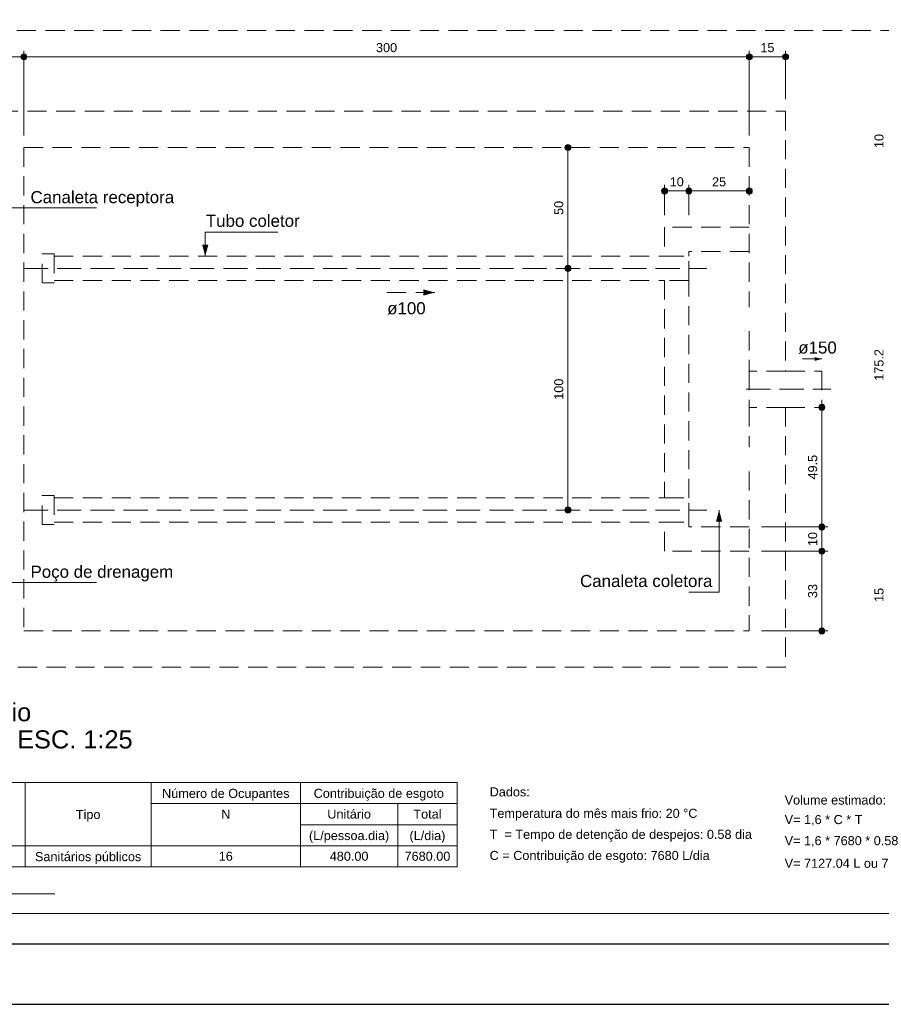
# Model space of a CAD drawing. Header units: feet. Extents: x 8 to 127, y 6 to 90.
# Tile 2 of 256: x 15 to 30, y 6 to 22. Entities that reach past the tile are written whole.
import ezdxf

# ---------------------------------------------------------------- set-up
doc = ezdxf.new("R2010")
doc.units = ezdxf.units.FT
doc.header["$MEASUREMENT"] = 0
doc.linetypes.add('HIDDEN2', pattern=[0.47625, 0.3175, -0.15875])
doc.linetypes.add('JIS_02_4.0', pattern=[0.55, 0.4, -0.15])
doc.layers.add('ARQ-FOLHA', color=7, linetype='Continuous')
for name, color, linetype, lineweight in [('DI-Cortes', 8, 'JIS_02_4.0', 5), ('DI-Cotas', 8, 'Continuous', 9), ('DI-Detalhes', 8, 'HIDDEN2', 9), ('DI-Eixos', 7, 'HIDDEN2', 9), ('DI-Tabelas', 7, 'Continuous', 13), ('DI-Títulos', 7, 'Continuous', 9)]:
    doc.layers.add(name, color=color, linetype=linetype, lineweight=lineweight)
doc.styles.add('Arial', font='arial.ttf')

msp = doc.modelspace()

# ---------------------------------------------------------------- hatches: boundary and pattern name
at = {"layer": 'DI-Cotas', "linetype": 'Continuous'}
for points in [[(15.491, 21.559), (15.491, 21.564), (15.491, 21.568), (15.49, 21.572), (15.488, 21.576), (15.487, 21.581), (15.485, 21.584), (15.482, 21.588), (15.48, 21.592), (15.477, 21.595), (15.473, 21.598), (15.47, 21.6), (15.466, 21.603), (15.462, 21.605), (15.458, 21.606), (15.454, 21.608), (15.45, 21.609), (15.446, 21.609), (15.441, 21.609), (15.437, 21.609), (15.433, 21.609), (15.428, 21.608), (15.424, 21.606), (15.42, 21.605), (15.416, 21.603), (15.413, 21.6), (15.409, 21.598), (15.406, 21.595), (15.403, 21.592), (15.4, 21.588), (15.398, 21.584), (15.396, 21.581), (15.394, 21.576), (15.393, 21.572), (15.392, 21.568), (15.392, 21.564), (15.391, 21.559), (15.392, 21.555), (15.392, 21.551), (15.393, 21.546), (15.394, 21.542), (15.396, 21.538), (15.398, 21.534), (15.4, 21.531), (15.403, 21.527), (15.406, 21.524), (15.409, 21.521), (15.413, 21.518), (15.416, 21.516), (15.42, 21.514), (15.424, 21.512), (15.428, 21.511), (15.433, 21.51), (15.437, 21.51), (15.441, 21.509), (15.446, 21.51), (15.45, 21.51), (15.454, 21.511), (15.458, 21.512), (15.462, 21.514), (15.466, 21.516), (15.47, 21.518), (15.473, 21.521), (15.477, 21.524), (15.48, 21.527), (15.482, 21.531), (15.485, 21.534), (15.487, 21.538), (15.488, 21.542), (15.49, 21.546), (15.491, 21.551), (15.491, 21.555)], [(15.491, 21.559), (15.491, 21.564), (15.491, 21.568), (15.49, 21.572), (15.488, 21.576), (15.487, 21.581), (15.485, 21.584), (15.482, 21.588), (15.48, 21.592), (15.477, 21.595), (15.473, 21.598), (15.47, 21.6), (15.466, 21.603), (15.462, 21.605), (15.458, 21.606), (15.454, 21.608), (15.45, 21.609), (15.446, 21.609), (15.441, 21.609), (15.437, 21.609), (15.433, 21.609), (15.428, 21.608), (15.424, 21.606), (15.42, 21.605), (15.416, 21.603), (15.413, 21.6), (15.409, 21.598), (15.406, 21.595), (15.403, 21.592), (15.4, 21.588), (15.398, 21.584), (15.396, 21.581), (15.394, 21.576), (15.393, 21.572), (15.392, 21.568), (15.392, 21.564), (15.391, 21.559), (15.392, 21.555), (15.392, 21.551), (15.393, 21.546), (15.394, 21.542), (15.396, 21.538), (15.398, 21.534), (15.4, 21.531), (15.403, 21.527), (15.406, 21.524), (15.409, 21.521), (15.413, 21.518), (15.416, 21.516), (15.42, 21.514), (15.424, 21.512), (15.428, 21.511), (15.433, 21.51), (15.437, 21.51), (15.441, 21.509), (15.446, 21.51), (15.45, 21.51), (15.454, 21.511), (15.458, 21.512), (15.462, 21.514), (15.466, 21.516), (15.47, 21.518), (15.473, 21.521), (15.477, 21.524), (15.48, 21.527), (15.482, 21.531), (15.485, 21.534), (15.487, 21.538), (15.488, 21.542), (15.49, 21.546), (15.491, 21.551), (15.491, 21.555)], [(27.491, 21.559), (27.491, 21.564), (27.491, 21.568), (27.49, 21.572), (27.488, 21.576), (27.487, 21.581), (27.485, 21.584), (27.482, 21.588), (27.48, 21.592), (27.477, 21.595), (27.473, 21.598), (27.47, 21.6), (27.466, 21.603), (27.462, 21.605), (27.458, 21.606), (27.454, 21.608), (27.45, 21.609), (27.446, 21.609), (27.441, 21.609), (27.437, 21.609), (27.433, 21.609), (27.428, 21.608), (27.424, 21.606), (27.42, 21.605), (27.416, 21.603), (27.413, 21.6), (27.409, 21.598), (27.406, 21.595), (27.403, 21.592), (27.4, 21.588), (27.398, 21.584), (27.396, 21.581), (27.394, 21.576), (27.393, 21.572), (27.392, 21.568), (27.392, 21.564), (27.391, 21.559), (27.392, 21.555), (27.392, 21.551), (27.393, 21.546), (27.394, 21.542), (27.396, 21.538), (27.398, 21.534), (27.4, 21.531), (27.403, 21.527), (27.406, 21.524), (27.409, 21.521), (27.413, 21.518), (27.416, 21.516), (27.42, 21.514), (27.424, 21.512), (27.428, 21.511), (27.433, 21.51), (27.437, 21.51), (27.441, 21.509), (27.446, 21.51), (27.45, 21.51), (27.454, 21.511), (27.458, 21.512), (27.462, 21.514), (27.466, 21.516), (27.47, 21.518), (27.473, 21.521), (27.477, 21.524), (27.48, 21.527), (27.482, 21.531), (27.485, 21.534), (27.487, 21.538), (27.488, 21.542), (27.49, 21.546), (27.491, 21.551), (27.491, 21.555)], [(27.491, 21.559), (27.491, 21.564), (27.491, 21.568), (27.49, 21.572), (27.488, 21.576), (27.487, 21.581), (27.485, 21.584), (27.482, 21.588), (27.48, 21.592), (27.477, 21.595), (27.473, 21.598), (27.47, 21.6), (27.466, 21.603), (27.462, 21.605), (27.458, 21.606), (27.454, 21.608), (27.45, 21.609), (27.446, 21.609), (27.441, 21.609), (27.437, 21.609), (27.433, 21.609), (27.428, 21.608), (27.424, 21.606), (27.42, 21.605), (27.416, 21.603), (27.413, 21.6), (27.409, 21.598), (27.406, 21.595), (27.403, 21.592), (27.4, 21.588), (27.398, 21.584), (27.396, 21.581), (27.394, 21.576), (27.393, 21.572), (27.392, 21.568), (27.392, 21.564), (27.391, 21.559), (27.392, 21.555), (27.392, 21.551), (27.393, 21.546), (27.394, 21.542), (27.396, 21.538), (27.398, 21.534), (27.4, 21.531), (27.403, 21.527), (27.406, 21.524), (27.409, 21.521), (27.413, 21.518), (27.416, 21.516), (27.42, 21.514), (27.424, 21.512), (27.428, 21.511), (27.433, 21.51), (27.437, 21.51), (27.441, 21.509), (27.446, 21.51), (27.45, 21.51), (27.454, 21.511), (27.458, 21.512), (27.462, 21.514), (27.466, 21.516), (27.47, 21.518), (27.473, 21.521), (27.477, 21.524), (27.48, 21.527), (27.482, 21.531), (27.485, 21.534), (27.487, 21.538), (27.488, 21.542), (27.49, 21.546), (27.491, 21.551), (27.491, 21.555)], [(28.091, 21.559), (28.091, 21.564), (28.091, 21.568), (28.09, 21.572), (28.088, 21.576), (28.087, 21.581), (28.085, 21.584), (28.082, 21.588), (28.08, 21.592), (28.077, 21.595), (28.073, 21.598), (28.07, 21.6), (28.066, 21.603), (28.062, 21.605), (28.058, 21.606), (28.054, 21.608), (28.05, 21.609), (28.046, 21.609), (28.041, 21.609), (28.037, 21.609), (28.033, 21.609), (28.028, 21.608), (28.024, 21.606), (28.02, 21.605), (28.016, 21.603), (28.013, 21.6), (28.009, 21.598), (28.006, 21.595), (28.003, 21.592), (28, 21.588), (27.998, 21.584), (27.996, 21.581), (27.994, 21.576), (27.993, 21.572), (27.992, 21.568), (27.992, 21.564), (27.991, 21.559), (27.992, 21.555), (27.992, 21.551), (27.993, 21.546), (27.994, 21.542), (27.996, 21.538), (27.998, 21.534), (28, 21.531), (28.003, 21.527), (28.006, 21.524), (28.009, 21.521), (28.013, 21.518), (28.016, 21.516), (28.02, 21.514), (28.024, 21.512), (28.028, 21.511), (28.033, 21.51), (28.037, 21.51), (28.041, 21.509), (28.046, 21.51), (28.05, 21.51), (28.054, 21.511), (28.058, 21.512), (28.062, 21.514), (28.066, 21.516), (28.07, 21.518), (28.073, 21.521), (28.077, 21.524), (28.08, 21.527), (28.082, 21.531), (28.085, 21.534), (28.087, 21.538), (28.088, 21.542), (28.09, 21.546), (28.091, 21.551), (28.091, 21.555)], [(24.491, 20.059), (24.491, 20.064), (24.491, 20.068), (24.49, 20.072), (24.488, 20.076), (24.487, 20.081), (24.485, 20.084), (24.482, 20.088), (24.48, 20.092), (24.477, 20.095), (24.473, 20.098), (24.47, 20.1), (24.466, 20.103), (24.462, 20.105), (24.458, 20.106), (24.454, 20.108), (24.45, 20.109), (24.446, 20.109), (24.441, 20.109), (24.437, 20.109), (24.433, 20.109), (24.428, 20.108), (24.424, 20.106), (24.42, 20.105), (24.416, 20.103), (24.413, 20.1), (24.409, 20.098), (24.406, 20.095), (24.403, 20.092), (24.4, 20.088), (24.398, 20.084), (24.396, 20.081), (24.394, 20.076), (24.393, 20.072), (24.392, 20.068), (24.392, 20.064), (24.391, 20.059), (24.392, 20.055), (24.392, 20.051), (24.393, 20.046), (24.394, 20.042), (24.396, 20.038), (24.398, 20.034), (24.4, 20.031), (24.403, 20.027), (24.406, 20.024), (24.409, 20.021), (24.413, 20.018), (24.416, 20.016), (24.42, 20.014), (24.424, 20.012), (24.428, 20.011), (24.433, 20.01), (24.437, 20.01), (24.441, 20.009), (24.446, 20.01), (24.45, 20.01), (24.454, 20.011), (24.458, 20.012), (24.462, 20.014), (24.466, 20.016), (24.47, 20.018), (24.473, 20.021), (24.477, 20.024), (24.48, 20.027), (24.482, 20.031), (24.485, 20.034), (24.487, 20.038), (24.488, 20.042), (24.49, 20.046), (24.491, 20.051), (24.491, 20.055)], [(26.091, 19.339), (26.091, 19.344), (26.091, 19.348), (26.09, 19.352), (26.088, 19.356), (26.087, 19.361), (26.085, 19.364), (26.082, 19.368), (26.08, 19.372), (26.077, 19.375), (26.073, 19.378), (26.07, 19.38), (26.066, 19.383), (26.062, 19.385), (26.058, 19.386), (26.054, 19.388), (26.05, 19.389), (26.046, 19.389), (26.041, 19.389), (26.037, 19.389), (26.033, 19.389), (26.028, 19.388), (26.024, 19.386), (26.02, 19.385), (26.016, 19.383), (26.013, 19.38), (26.009, 19.378), (26.006, 19.375), (26.003, 19.372), (26, 19.368), (25.998, 19.364), (25.996, 19.361), (25.994, 19.356), (25.993, 19.352), (25.992, 19.348), (25.992, 19.344), (25.991, 19.339), (25.992, 19.335), (25.992, 19.331), (25.993, 19.326), (25.994, 19.322), (25.996, 19.318), (25.998, 19.314), (26, 19.311), (26.003, 19.307), (26.006, 19.304), (26.009, 19.301), (26.013, 19.298), (26.016, 19.296), (26.02, 19.294), (26.024, 19.292), (26.028, 19.291), (26.033, 19.29), (26.037, 19.29), (26.041, 19.289), (26.046, 19.29), (26.05, 19.29), (26.054, 19.291), (26.058, 19.292), (26.062, 19.294), (26.066, 19.296), (26.07, 19.298), (26.073, 19.301), (26.077, 19.304), (26.08, 19.307), (26.082, 19.311), (26.085, 19.314), (26.087, 19.318), (26.088, 19.322), (26.09, 19.326), (26.091, 19.331), (26.091, 19.335)], [(26.491, 19.339), (26.491, 19.344), (26.491, 19.348), (26.49, 19.352), (26.488, 19.356), (26.487, 19.361), (26.485, 19.364), (26.482, 19.368), (26.48, 19.372), (26.477, 19.375), (26.473, 19.378), (26.47, 19.38), (26.466, 19.383), (26.462, 19.385), (26.458, 19.386), (26.454, 19.388), (26.45, 19.389), (26.446, 19.389), (26.441, 19.389), (26.437, 19.389), (26.433, 19.389), (26.428, 19.388), (26.424, 19.386), (26.42, 19.385), (26.416, 19.383), (26.413, 19.38), (26.409, 19.378), (26.406, 19.375), (26.403, 19.372), (26.4, 19.368), (26.398, 19.364), (26.396, 19.361), (26.394, 19.356), (26.393, 19.352), (26.392, 19.348), (26.392, 19.344), (26.391, 19.339), (26.392, 19.335), (26.392, 19.331), (26.393, 19.326), (26.394, 19.322), (26.396, 19.318), (26.398, 19.314), (26.4, 19.311), (26.403, 19.307), (26.406, 19.304), (26.409, 19.301), (26.413, 19.298), (26.416, 19.296), (26.42, 19.294), (26.424, 19.292), (26.428, 19.291), (26.433, 19.29), (26.437, 19.29), (26.441, 19.289), (26.446, 19.29), (26.45, 19.29), (26.454, 19.291), (26.458, 19.292), (26.462, 19.294), (26.466, 19.296), (26.47, 19.298), (26.473, 19.301), (26.477, 19.304), (26.48, 19.307), (26.482, 19.311), (26.485, 19.314), (26.487, 19.318), (26.488, 19.322), (26.49, 19.326), (26.491, 19.331), (26.491, 19.335)], [(26.491, 19.339), (26.491, 19.344), (26.491, 19.348), (26.49, 19.352), (26.488, 19.356), (26.487, 19.361), (26.485, 19.364), (26.482, 19.368), (26.48, 19.372), (26.477, 19.375), (26.473, 19.378), (26.47, 19.38), (26.466, 19.383), (26.462, 19.385), (26.458, 19.386), (26.454, 19.388), (26.45, 19.389), (26.446, 19.389), (26.441, 19.389), (26.437, 19.389), (26.433, 19.389), (26.428, 19.388), (26.424, 19.386), (26.42, 19.385), (26.416, 19.383), (26.413, 19.38), (26.409, 19.378), (26.406, 19.375), (26.403, 19.372), (26.4, 19.368), (26.398, 19.364), (26.396, 19.361), (26.394, 19.356), (26.393, 19.352), (26.392, 19.348), (26.392, 19.344), (26.391, 19.339), (26.392, 19.335), (26.392, 19.331), (26.393, 19.326), (26.394, 19.322), (26.396, 19.318), (26.398, 19.314), (26.4, 19.311), (26.403, 19.307), (26.406, 19.304), (26.409, 19.301), (26.413, 19.298), (26.416, 19.296), (26.42, 19.294), (26.424, 19.292), (26.428, 19.291), (26.433, 19.29), (26.437, 19.29), (26.441, 19.289), (26.446, 19.29), (26.45, 19.29), (26.454, 19.291), (26.458, 19.292), (26.462, 19.294), (26.466, 19.296), (26.47, 19.298), (26.473, 19.301), (26.477, 19.304), (26.48, 19.307), (26.482, 19.311), (26.485, 19.314), (26.487, 19.318), (26.488, 19.322), (26.49, 19.326), (26.491, 19.331), (26.491, 19.335)], [(27.491, 19.339), (27.491, 19.344), (27.491, 19.348), (27.49, 19.352), (27.488, 19.356), (27.487, 19.361), (27.485, 19.364), (27.482, 19.368), (27.48, 19.372), (27.477, 19.375), (27.473, 19.378), (27.47, 19.38), (27.466, 19.383), (27.462, 19.385), (27.458, 19.386), (27.454, 19.388), (27.45, 19.389), (27.446, 19.389), (27.441, 19.389), (27.437, 19.389), (27.433, 19.389), (27.428, 19.388), (27.424, 19.386), (27.42, 19.385), (27.416, 19.383), (27.413, 19.38), (27.409, 19.378), (27.406, 19.375), (27.403, 19.372), (27.4, 19.368), (27.398, 19.364), (27.396, 19.361), (27.394, 19.356), (27.393, 19.352), (27.392, 19.348), (27.392, 19.344), (27.391, 19.339), (27.392, 19.335), (27.392, 19.331), (27.393, 19.326), (27.394, 19.322), (27.396, 19.318), (27.398, 19.314), (27.4, 19.311), (27.403, 19.307), (27.406, 19.304), (27.409, 19.301), (27.413, 19.298), (27.416, 19.296), (27.42, 19.294), (27.424, 19.292), (27.428, 19.291), (27.433, 19.29), (27.437, 19.29), (27.441, 19.289), (27.446, 19.29), (27.45, 19.29), (27.454, 19.291), (27.458, 19.292), (27.462, 19.294), (27.466, 19.296), (27.47, 19.298), (27.473, 19.301), (27.477, 19.304), (27.48, 19.307), (27.482, 19.311), (27.485, 19.314), (27.487, 19.318), (27.488, 19.322), (27.49, 19.326), (27.491, 19.331), (27.491, 19.335)], [(24.491, 18.059), (24.491, 18.064), (24.491, 18.068), (24.49, 18.072), (24.488, 18.076), (24.487, 18.081), (24.485, 18.084), (24.482, 18.088), (24.48, 18.092), (24.477, 18.095), (24.473, 18.098), (24.47, 18.1), (24.466, 18.103), (24.462, 18.105), (24.458, 18.106), (24.454, 18.108), (24.45, 18.109), (24.446, 18.109), (24.441, 18.109), (24.437, 18.109), (24.433, 18.109), (24.428, 18.108), (24.424, 18.106), (24.42, 18.105), (24.416, 18.103), (24.413, 18.1), (24.409, 18.098), (24.406, 18.095), (24.403, 18.092), (24.4, 18.088), (24.398, 18.084), (24.396, 18.081), (24.394, 18.076), (24.393, 18.072), (24.392, 18.068), (24.392, 18.064), (24.391, 18.059), (24.392, 18.055), (24.392, 18.051), (24.393, 18.046), (24.394, 18.042), (24.396, 18.038), (24.398, 18.034), (24.4, 18.031), (24.403, 18.027), (24.406, 18.024), (24.409, 18.021), (24.413, 18.018), (24.416, 18.016), (24.42, 18.014), (24.424, 18.012), (24.428, 18.011), (24.433, 18.01), (24.437, 18.01), (24.441, 18.009), (24.446, 18.01), (24.45, 18.01), (24.454, 18.011), (24.458, 18.012), (24.462, 18.014), (24.466, 18.016), (24.47, 18.018), (24.473, 18.021), (24.477, 18.024), (24.48, 18.027), (24.482, 18.031), (24.485, 18.034), (24.487, 18.038), (24.488, 18.042), (24.49, 18.046), (24.491, 18.051), (24.491, 18.055)], [(24.491, 18.059), (24.491, 18.064), (24.491, 18.068), (24.49, 18.072), (24.488, 18.076), (24.487, 18.081), (24.485, 18.084), (24.482, 18.088), (24.48, 18.092), (24.477, 18.095), (24.473, 18.098), (24.47, 18.1), (24.466, 18.103), (24.462, 18.105), (24.458, 18.106), (24.454, 18.108), (24.45, 18.109), (24.446, 18.109), (24.441, 18.109), (24.437, 18.109), (24.433, 18.109), (24.428, 18.108), (24.424, 18.106), (24.42, 18.105), (24.416, 18.103), (24.413, 18.1), (24.409, 18.098), (24.406, 18.095), (24.403, 18.092), (24.4, 18.088), (24.398, 18.084), (24.396, 18.081), (24.394, 18.076), (24.393, 18.072), (24.392, 18.068), (24.392, 18.064), (24.391, 18.059), (24.392, 18.055), (24.392, 18.051), (24.393, 18.046), (24.394, 18.042), (24.396, 18.038), (24.398, 18.034), (24.4, 18.031), (24.403, 18.027), (24.406, 18.024), (24.409, 18.021), (24.413, 18.018), (24.416, 18.016), (24.42, 18.014), (24.424, 18.012), (24.428, 18.011), (24.433, 18.01), (24.437, 18.01), (24.441, 18.009), (24.446, 18.01), (24.45, 18.01), (24.454, 18.011), (24.458, 18.012), (24.462, 18.014), (24.466, 18.016), (24.47, 18.018), (24.473, 18.021), (24.477, 18.024), (24.48, 18.027), (24.482, 18.031), (24.485, 18.034), (24.487, 18.038), (24.488, 18.042), (24.49, 18.046), (24.491, 18.051), (24.491, 18.055)], [(28.691, 15.759), (28.691, 15.764), (28.691, 15.768), (28.69, 15.772), (28.688, 15.776), (28.687, 15.781), (28.685, 15.784), (28.682, 15.788), (28.68, 15.792), (28.677, 15.795), (28.673, 15.798), (28.67, 15.8), (28.666, 15.803), (28.662, 15.805), (28.658, 15.806), (28.654, 15.808), (28.65, 15.809), (28.646, 15.809), (28.641, 15.809), (28.637, 15.809), (28.633, 15.809), (28.628, 15.808), (28.624, 15.806), (28.62, 15.805), (28.616, 15.803), (28.613, 15.8), (28.609, 15.798), (28.606, 15.795), (28.603, 15.792), (28.6, 15.788), (28.598, 15.784), (28.596, 15.781), (28.594, 15.776), (28.593, 15.772), (28.592, 15.768), (28.592, 15.764), (28.591, 15.759), (28.592, 15.755), (28.592, 15.751), (28.593, 15.746), (28.594, 15.742), (28.596, 15.738), (28.598, 15.734), (28.6, 15.731), (28.603, 15.727), (28.606, 15.724), (28.609, 15.721), (28.613, 15.718), (28.616, 15.716), (28.62, 15.714), (28.624, 15.712), (28.628, 15.711), (28.633, 15.71), (28.637, 15.71), (28.641, 15.709), (28.646, 15.71), (28.65, 15.71), (28.654, 15.711), (28.658, 15.712), (28.662, 15.714), (28.666, 15.716), (28.67, 15.718), (28.673, 15.721), (28.677, 15.724), (28.68, 15.727), (28.682, 15.731), (28.685, 15.734), (28.687, 15.738), (28.688, 15.742), (28.69, 15.746), (28.691, 15.751), (28.691, 15.755)], [(24.491, 14.059), (24.491, 14.064), (24.491, 14.068), (24.49, 14.072), (24.488, 14.076), (24.487, 14.081), (24.485, 14.084), (24.482, 14.088), (24.48, 14.092), (24.477, 14.095), (24.473, 14.098), (24.47, 14.1), (24.466, 14.103), (24.462, 14.105), (24.458, 14.106), (24.454, 14.108), (24.45, 14.109), (24.446, 14.109), (24.441, 14.109), (24.437, 14.109), (24.433, 14.109), (24.428, 14.108), (24.424, 14.106), (24.42, 14.105), (24.416, 14.103), (24.413, 14.1), (24.409, 14.098), (24.406, 14.095), (24.403, 14.092), (24.4, 14.088), (24.398, 14.084), (24.396, 14.081), (24.394, 14.076), (24.393, 14.072), (24.392, 14.068), (24.392, 14.064), (24.391, 14.059), (24.392, 14.055), (24.392, 14.051), (24.393, 14.046), (24.394, 14.042), (24.396, 14.038), (24.398, 14.034), (24.4, 14.031), (24.403, 14.027), (24.406, 14.024), (24.409, 14.021), (24.413, 14.018), (24.416, 14.016), (24.42, 14.014), (24.424, 14.012), (24.428, 14.011), (24.433, 14.01), (24.437, 14.01), (24.441, 14.009), (24.446, 14.01), (24.45, 14.01), (24.454, 14.011), (24.458, 14.012), (24.462, 14.014), (24.466, 14.016), (24.47, 14.018), (24.473, 14.021), (24.477, 14.024), (24.48, 14.027), (24.482, 14.031), (24.485, 14.034), (24.487, 14.038), (24.488, 14.042), (24.49, 14.046), (24.491, 14.051), (24.491, 14.055)], [(28.691, 13.779), (28.691, 13.784), (28.691, 13.788), (28.69, 13.792), (28.688, 13.796), (28.687, 13.801), (28.685, 13.804), (28.682, 13.808), (28.68, 13.812), (28.677, 13.815), (28.673, 13.818), (28.67, 13.82), (28.666, 13.823), (28.662, 13.825), (28.658, 13.826), (28.654, 13.828), (28.65, 13.829), (28.646, 13.829), (28.641, 13.829), (28.637, 13.829), (28.633, 13.829), (28.628, 13.828), (28.624, 13.826), (28.62, 13.825), (28.616, 13.823), (28.613, 13.82), (28.609, 13.818), (28.606, 13.815), (28.603, 13.812), (28.6, 13.808), (28.598, 13.804), (28.596, 13.801), (28.594, 13.796), (28.593, 13.792), (28.592, 13.788), (28.592, 13.784), (28.591, 13.779), (28.592, 13.775), (28.592, 13.771), (28.593, 13.766), (28.594, 13.762), (28.596, 13.758), (28.598, 13.754), (28.6, 13.751), (28.603, 13.747), (28.606, 13.744), (28.609, 13.741), (28.613, 13.738), (28.616, 13.736), (28.62, 13.734), (28.624, 13.732), (28.628, 13.731), (28.633, 13.73), (28.637, 13.73), (28.641, 13.729), (28.646, 13.73), (28.65, 13.73), (28.654, 13.731), (28.658, 13.732), (28.662, 13.734), (28.666, 13.736), (28.67, 13.738), (28.673, 13.741), (28.677, 13.744), (28.68, 13.747), (28.682, 13.751), (28.685, 13.754), (28.687, 13.758), (28.688, 13.762), (28.69, 13.766), (28.691, 13.771), (28.691, 13.775)], [(28.691, 13.779), (28.691, 13.784), (28.691, 13.788), (28.69, 13.792), (28.688, 13.796), (28.687, 13.801), (28.685, 13.804), (28.682, 13.808), (28.68, 13.812), (28.677, 13.815), (28.673, 13.818), (28.67, 13.82), (28.666, 13.823), (28.662, 13.825), (28.658, 13.826), (28.654, 13.828), (28.65, 13.829), (28.646, 13.829), (28.641, 13.829), (28.637, 13.829), (28.633, 13.829), (28.628, 13.828), (28.624, 13.826), (28.62, 13.825), (28.616, 13.823), (28.613, 13.82), (28.609, 13.818), (28.606, 13.815), (28.603, 13.812), (28.6, 13.808), (28.598, 13.804), (28.596, 13.801), (28.594, 13.796), (28.593, 13.792), (28.592, 13.788), (28.592, 13.784), (28.591, 13.779), (28.592, 13.775), (28.592, 13.771), (28.593, 13.766), (28.594, 13.762), (28.596, 13.758), (28.598, 13.754), (28.6, 13.751), (28.603, 13.747), (28.606, 13.744), (28.609, 13.741), (28.613, 13.738), (28.616, 13.736), (28.62, 13.734), (28.624, 13.732), (28.628, 13.731), (28.633, 13.73), (28.637, 13.73), (28.641, 13.729), (28.646, 13.73), (28.65, 13.73), (28.654, 13.731), (28.658, 13.732), (28.662, 13.734), (28.666, 13.736), (28.67, 13.738), (28.673, 13.741), (28.677, 13.744), (28.68, 13.747), (28.682, 13.751), (28.685, 13.754), (28.687, 13.758), (28.688, 13.762), (28.69, 13.766), (28.691, 13.771), (28.691, 13.775)], [(28.691, 13.379), (28.691, 13.384), (28.691, 13.388), (28.69, 13.392), (28.688, 13.396), (28.687, 13.401), (28.685, 13.404), (28.682, 13.408), (28.68, 13.412), (28.677, 13.415), (28.673, 13.418), (28.67, 13.42), (28.666, 13.423), (28.662, 13.425), (28.658, 13.426), (28.654, 13.428), (28.65, 13.429), (28.646, 13.429), (28.641, 13.429), (28.637, 13.429), (28.633, 13.429), (28.628, 13.428), (28.624, 13.426), (28.62, 13.425), (28.616, 13.423), (28.613, 13.42), (28.609, 13.418), (28.606, 13.415), (28.603, 13.412), (28.6, 13.408), (28.598, 13.404), (28.596, 13.401), (28.594, 13.396), (28.593, 13.392), (28.592, 13.388), (28.592, 13.384), (28.591, 13.379), (28.592, 13.375), (28.592, 13.371), (28.593, 13.366), (28.594, 13.362), (28.596, 13.358), (28.598, 13.354), (28.6, 13.351), (28.603, 13.347), (28.606, 13.344), (28.609, 13.341), (28.613, 13.338), (28.616, 13.336), (28.62, 13.334), (28.624, 13.332), (28.628, 13.331), (28.633, 13.33), (28.637, 13.33), (28.641, 13.329), (28.646, 13.33), (28.65, 13.33), (28.654, 13.331), (28.658, 13.332), (28.662, 13.334), (28.666, 13.336), (28.67, 13.338), (28.673, 13.341), (28.677, 13.344), (28.68, 13.347), (28.682, 13.351), (28.685, 13.354), (28.687, 13.358), (28.688, 13.362), (28.69, 13.366), (28.691, 13.371), (28.691, 13.375)], [(28.691, 13.379), (28.691, 13.384), (28.691, 13.388), (28.69, 13.392), (28.688, 13.396), (28.687, 13.401), (28.685, 13.404), (28.682, 13.408), (28.68, 13.412), (28.677, 13.415), (28.673, 13.418), (28.67, 13.42), (28.666, 13.423), (28.662, 13.425), (28.658, 13.426), (28.654, 13.428), (28.65, 13.429), (28.646, 13.429), (28.641, 13.429), (28.637, 13.429), (28.633, 13.429), (28.628, 13.428), (28.624, 13.426), (28.62, 13.425), (28.616, 13.423), (28.613, 13.42), (28.609, 13.418), (28.606, 13.415), (28.603, 13.412), (28.6, 13.408), (28.598, 13.404), (28.596, 13.401), (28.594, 13.396), (28.593, 13.392), (28.592, 13.388), (28.592, 13.384), (28.591, 13.379), (28.592, 13.375), (28.592, 13.371), (28.593, 13.366), (28.594, 13.362), (28.596, 13.358), (28.598, 13.354), (28.6, 13.351), (28.603, 13.347), (28.606, 13.344), (28.609, 13.341), (28.613, 13.338), (28.616, 13.336), (28.62, 13.334), (28.624, 13.332), (28.628, 13.331), (28.633, 13.33), (28.637, 13.33), (28.641, 13.329), (28.646, 13.33), (28.65, 13.33), (28.654, 13.331), (28.658, 13.332), (28.662, 13.334), (28.666, 13.336), (28.67, 13.338), (28.673, 13.341), (28.677, 13.344), (28.68, 13.347), (28.682, 13.351), (28.685, 13.354), (28.687, 13.358), (28.688, 13.362), (28.69, 13.366), (28.691, 13.371), (28.691, 13.375)], [(28.691, 12.059), (28.691, 12.064), (28.691, 12.068), (28.69, 12.072), (28.688, 12.076), (28.687, 12.081), (28.685, 12.084), (28.682, 12.088), (28.68, 12.092), (28.677, 12.095), (28.673, 12.098), (28.67, 12.1), (28.666, 12.103), (28.662, 12.105), (28.658, 12.106), (28.654, 12.108), (28.65, 12.109), (28.646, 12.109), (28.641, 12.109), (28.637, 12.109), (28.633, 12.109), (28.628, 12.108), (28.624, 12.106), (28.62, 12.105), (28.616, 12.103), (28.613, 12.1), (28.609, 12.098), (28.606, 12.095), (28.603, 12.092), (28.6, 12.088), (28.598, 12.084), (28.596, 12.081), (28.594, 12.076), (28.593, 12.072), (28.592, 12.068), (28.592, 12.064), (28.591, 12.059), (28.592, 12.055), (28.592, 12.051), (28.593, 12.046), (28.594, 12.042), (28.596, 12.038), (28.598, 12.034), (28.6, 12.031), (28.603, 12.027), (28.606, 12.024), (28.609, 12.021), (28.613, 12.018), (28.616, 12.016), (28.62, 12.014), (28.624, 12.012), (28.628, 12.011), (28.633, 12.01), (28.637, 12.01), (28.641, 12.009), (28.646, 12.01), (28.65, 12.01), (28.654, 12.011), (28.658, 12.012), (28.662, 12.014), (28.666, 12.016), (28.67, 12.018), (28.673, 12.021), (28.677, 12.024), (28.68, 12.027), (28.682, 12.031), (28.685, 12.034), (28.687, 12.038), (28.688, 12.042), (28.69, 12.046), (28.691, 12.051), (28.691, 12.055)]]:
    msp.add_hatch(color=8, dxfattribs=at).paths.add_polyline_path(points)
at = {"layer": 'DI-Cotas', "linetype": 'Continuous', "lineweight": 9}
for points in [[(18.441, 18.259), (18.493, 18.453), (18.39, 18.453)], [(26.941, 14.059), (26.89, 13.866), (26.993, 13.866)]]:
    msp.add_hatch(color=8, dxfattribs=at).paths.add_polyline_path(points)
at = {"layer": 'DI-Detalhes', "linetype": 'Continuous', "lineweight": 9}
for points in [[(22.241, 17.659), (22.048, 17.711), (22.048, 17.608)], [(28.641, 16.559), (28.525, 16.59), (28.525, 16.528)]]:
    msp.add_hatch(color=8, dxfattribs=at).paths.add_polyline_path(points)

# ---------------------------------------------------------------- linework, layer by layer
at = {"layer": 'ARQ-FOLHA'}
for points in [[(125.872, 88.981), (10.472, 88.981), (10.472, 6.881), (125.872, 6.881), (125.872, 88.981)], [(7.972, 5.881), (126.872, 5.881)]]:
    msp.add_lwpolyline(points, dxfattribs=at)
at = {"layer": 'DI-Cortes', "color": 8, "linetype": 'JIS_02_4.0', "lineweight": 5}
for p, q in [((15.441, 18.059), (26.741, 18.059)), ((27.391, 16.059), (28.791, 16.059)), ((15.441, 14.059), (26.741, 14.059))]:
    msp.add_line(p, q, dxfattribs=at)
at = {"layer": 'DI-Cotas', "color": 8, "linetype": 'Continuous', "lineweight": 9}
for p, q in [((15.441, 21.559), (14.841, 21.559)), ((15.441, 20.259), (15.441, 21.659)), ((15.441, 20.259), (15.441, 21.659)), ((27.441, 21.559), (15.441, 21.559)), ((27.441, 20.259), (27.441, 21.659)), ((27.441, 20.259), (27.441, 21.659)), ((28.041, 21.559), (27.441, 21.559)), ((28.041, 20.859), (28.041, 21.659)), ((24.441, 18.059), (24.441, 20.059)), ((26.041, 18.939), (26.041, 19.439)), ((26.441, 18.939), (26.441, 19.439)), ((26.441, 18.939), (26.441, 19.439)), ((26.441, 19.339), (26.041, 19.339)), ((27.441, 19.339), (26.441, 19.339)), ((18.441, 18.659), (19.641, 18.659)), ((18.441, 18.659), (19.641, 18.659)), ((24.441, 14.059), (24.441, 18.059)), ((28.641, 13.779), (28.641, 15.759)), ((27.641, 13.779), (28.741, 13.779)), ((27.641, 13.779), (28.741, 13.779)), ((28.641, 13.379), (28.641, 13.779)), ((27.641, 13.379), (28.741, 13.379)), ((27.641, 13.379), (28.741, 13.379)), ((28.641, 12.059), (28.641, 13.379)), ((26.941, 12.699), (26.441, 12.699)), ((27.641, 12.059), (28.741, 12.059))]:
    msp.add_line(p, q, dxfattribs=at)
for points in [[(14.441, 19.059), (16.641, 19.059)], [(18.441, 18.259), (18.441, 18.659)], [(26.941, 14.059), (26.941, 12.699)], [(14.441, 12.859), (16.641, 12.859)]]:
    msp.add_lwpolyline(points, dxfattribs=at)
for centre in [(15.441, 21.559), (15.441, 21.559), (27.441, 21.559), (27.441, 21.559), (28.041, 21.559), (24.441, 20.059), (26.041, 19.339), (26.441, 19.339), (26.441, 19.339), (27.441, 19.339), (24.441, 18.059), (24.441, 18.059), (28.641, 15.759), (24.441, 14.059), (28.641, 13.779), (28.641, 13.779), (28.641, 13.379), (28.641, 13.379), (28.641, 12.059)]:
    msp.add_circle(centre, 0.05, dxfattribs=at)
at = {"layer": 'DI-Detalhes'}
for p, q in [((11.036, 21.994), (68.04, 21.994)), ((11.036, 21.994), (64.889, 21.994)), ((68.04, 7.382), (11.036, 7.382)), ((64.889, 7.382), (11.036, 7.382))]:
    msp.add_line(p, q, dxfattribs=at)
at = {"layer": 'DI-Detalhes', "color": 8, "linetype": 'HIDDEN2', "lineweight": 9}
for p, q in [((15.941, 18.259), (26.041, 18.259)), ((26.441, 17.859), (26.441, 18.259)), ((15.941, 17.859), (26.041, 17.859)), ((27.441, 16.359), (27.441, 15.759)), ((28.041, 16.359), (28.641, 16.359)), ((28.641, 16.359), (28.641, 15.759)), ((28.041, 15.759), (28.641, 15.759)), ((15.941, 14.259), (26.041, 14.259)), ((26.441, 13.859), (26.441, 14.259)), ((15.941, 13.859), (26.041, 13.859))]:
    msp.add_line(p, q, dxfattribs=at)
at = {"layer": 'DI-Detalhes'}
for points in [[(15.741, 18.299), (15.941, 18.299), (15.941, 17.819), (15.741, 17.819), (15.741, 18.299)], [(15.741, 14.299), (15.941, 14.299), (15.941, 13.819), (15.741, 13.819), (15.741, 14.299)]]:
    msp.add_lwpolyline(points, dxfattribs=at)
at = {"layer": 'DI-Detalhes', "color": 8, "linetype": 'HIDDEN2', "lineweight": 9}
for points in [[(22.241, 17.659), (21.441, 17.659)], [(28.641, 16.559), (28.241, 16.559)]]:
    msp.add_lwpolyline(points, dxfattribs=at)
at = {"layer": 'DI-Eixos', "color": 7, "linetype": 'HIDDEN2', "lineweight": 9}
for p, q in [((12.641, 20.659), (28.041, 20.659)), ((28.041, 20.659), (28.041, 16.359)), ((15.441, 20.059), (15.441, 12.059)), ((15.441, 20.059), (27.441, 20.059)), ((27.441, 20.059), (27.441, 17.419)), ((27.441, 18.739), (26.041, 18.739)), ((26.041, 18.739), (26.041, 18.259)), ((26.041, 18.259), (26.441, 18.259)), ((27.441, 18.339), (26.441, 18.339)), ((26.441, 18.339), (26.441, 18.259)), ((27.441, 17.019), (27.441, 16.359)), ((28.041, 16.359), (27.441, 16.359)), ((28.041, 15.759), (27.441, 15.759)), ((27.441, 15.759), (27.441, 15.099)), ((28.041, 15.759), (28.041, 11.459)), ((27.441, 14.699), (27.441, 12.059)), ((26.041, 13.379), (26.041, 13.859)), ((26.041, 13.859), (26.441, 13.859)), ((26.441, 13.779), (26.441, 13.859)), ((27.441, 13.779), (26.441, 13.779)), ((27.441, 13.379), (26.041, 13.379)), ((15.441, 12.059), (27.441, 12.059)), ((28.041, 11.459), (12.641, 11.459))]:
    msp.add_line(p, q, dxfattribs=at)
at = {"layer": 'DI-Eixos'}
msp.add_lwpolyline([(26.441, 17.859), (26.041, 17.859), (26.041, 14.259), (26.441, 14.259), (26.441, 17.859)], dxfattribs=at)
at = {"layer": 'DI-Tabelas'}
for p, q in [((22.609, 9.55), (11.281, 9.55)), ((15.462, 9.55), (15.462, 9.201)), ((17.547, 9.55), (17.547, 9.201)), ((20.015, 9.55), (20.015, 9.201)), ((22.609, 9.55), (22.609, 9.201)), ((15.462, 9.201), (15.462, 8.852)), ((20.015, 9.201), (17.547, 9.201)), ((17.547, 9.201), (17.547, 8.852)), ((22.609, 9.201), (20.015, 9.201)), ((20.015, 9.201), (20.015, 8.852)), ((21.626, 9.201), (21.626, 8.852)), ((22.609, 9.201), (22.609, 8.852)), ((15.462, 8.852), (15.462, 8.503)), ((17.547, 8.852), (17.547, 8.503)), ((21.626, 8.852), (20.015, 8.852)), ((20.015, 8.852), (20.015, 8.503)), ((22.609, 8.852), (21.626, 8.852)), ((21.626, 8.852), (21.626, 8.503)), ((22.609, 8.852), (22.609, 8.503)), ((15.462, 8.503), (14.134, 8.503)), ((17.547, 8.503), (15.462, 8.503)), ((15.462, 8.503), (15.462, 8.154)), ((20.015, 8.503), (17.547, 8.503)), ((17.547, 8.503), (17.547, 8.154)), ((21.626, 8.503), (20.015, 8.503)), ((20.015, 8.503), (20.015, 8.154)), ((22.609, 8.503), (21.626, 8.503)), ((21.626, 8.503), (21.626, 8.154)), ((22.609, 8.503), (22.609, 8.154)), ((15.462, 8.154), (14.134, 8.154)), ((17.547, 8.154), (15.462, 8.154)), ((20.015, 8.154), (17.547, 8.154)), ((21.626, 8.154), (20.015, 8.154)), ((22.609, 8.154), (21.626, 8.154)), ((11.222, 7.709), (15.955, 7.709))]:
    msp.add_line(p, q, dxfattribs=at)

# ---------------------------------------------------------------- texts
at = {"layer": 'DI-Cotas', "color": 8, "char_height": 0.15, "attachment_point": 8, "line_spacing_factor": 0.6, "style": 'Arial'}
for s, insert, width in [('300', (21.441, 21.634), 0.69901), ('15', (27.741, 21.634), 0.46601), ('10', (26.241, 19.414), 0.46601), ('25', (26.941, 19.414), 0.46601)]:
    msp.add_mtext(s, dxfattribs=dict(at, insert=insert, width=width))
at = {"layer": 'DI-Cotas', "color": 8, "char_height": 0.15, "attachment_point": 8, "rotation": 90.0002, "line_spacing_factor": 0.6, "style": 'Arial'}
for s, insert, width in [('10', (29.663, 20.166), 0.46601), ('50', (24.366, 19.059), 0.46601), ('175.2', (29.663, 16.461), 1.0484), ('100', (24.366, 16.059), 0.69901), ('49.5', (28.566, 14.769), 0.8154), ('10', (28.566, 13.579), 0.46601), ('33', (28.566, 12.719), 0.46601), ('15', (29.663, 12.656), 0.46601), ('15', (29.663, 12.656), 0.46601)]:
    msp.add_mtext(s, dxfattribs=dict(at, insert=insert, width=width))
at = {"layer": 'DI-Detalhes', "color": 8, "char_height": 0.2, "line_spacing_factor": 0.6, "style": 'Arial'}
for s, insert, width, attachment_point in [('Canaleta receptora', (15.551, 19.077), 4.75152, 7), ('Tubo coletor', (18.451, 18.743), 3.10549, 7), ('ø100', (21.451, 17.293), 1.27348, 7), ('ø150', (28.251, 16.643), 1.27348, 7), ('Poço de drenagem', (15.551, 12.877), 4.72104, 7), ('Canaleta coletora', (26.831, 12.783), 4.37896, 9)]:
    msp.add_mtext(s, dxfattribs=dict(at, insert=insert, width=width, attachment_point=attachment_point))
at = {"layer": 'DI-Tabelas', "char_height": 0.15, "line_spacing_factor": 0.6, "style": 'Arial'}
for s, insert, width, attachment_point in [('Número de Ocupantes', (18.781, 9.251), 4.21601, 8), ('Contribuição de esgoto', (21.312, 9.251), 4.3093, 8), ('Dados:', (23.146, 9.319), 1.32782, 7), ('Volume estimado:', (28.026, 9.184), 3.35396, 7), ('N', (18.781, 8.952), 0.30274, 8), ('Unitário', (20.821, 8.952), 1.44375, 8), ('Total', (22.117, 8.952), 0.93155, 8), ('Temperatura do mês mais frio: 20 %%dC', (23.146, 8.921), 6.85976, 7), ('Tipo', (16.504, 8.902), 0.81517, 8), ('V= 1,6 * C * T', (28.026, 8.835), 2.57355, 7), ('(L/pessoa.dia)', (20.821, 8.553), 2.65518, 8), ('(L/dia)', (22.117, 8.553), 1.18742, 8), ('T  = Tempo de detenção de despejos: 0.58 dia', (23.146, 8.572), 8.67691, 7), ('V= 1,6 * 7680 * 0.58', (28.026, 8.486), 3.76212, 7), ('Sanitários públicos', (16.504, 8.204), 3.51723, 8), ('16', (18.781, 8.254), 0.46601, 8), ('480.00', (20.821, 8.254), 1.2814, 8), ('7680.00', (22.117, 8.254), 1.51441, 8), ('C = Contribuição de esgoto: 7680 L/dia', (23.146, 8.223), 7.27912, 7), ('V= 7127.04 L ou 7.13 m³', (28.026, 8.137), 4.6237, 7)]:
    msp.add_mtext(s, dxfattribs=dict(at, insert=insert, width=width, attachment_point=attachment_point))
at = {"layer": 'DI-Títulos', "color": 7, "char_height": 0.3, "attachment_point": 7, "line_spacing_factor": 0.6, "style": 'Arial'}
for s, insert, width in [('Filtro anaeróbio', (12.651, 10.56), 5.8221), ('Planta baixa - ESC. 1:25', (12.651, 10.11), 9.17744)]:
    msp.add_mtext(s, dxfattribs=dict(at, insert=insert, width=width))

doc.saveas('drawing.dxf')
